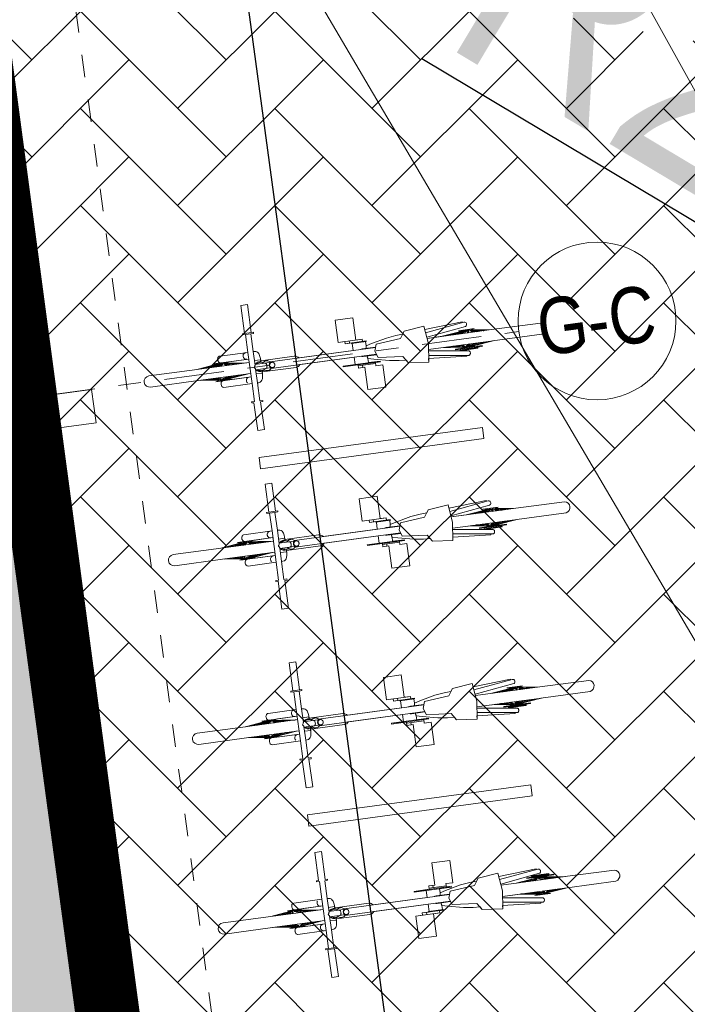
# Model space of a CAD drawing. Header units: metres. Extents: x 737835 to 905050, y 6570742 to 6590316.
# Tile 184 of 256: x 738017.73 to 738020.69, y 6590135.57 to 6590139.94. Entities that reach past the tile are written whole.
import ezdxf

# ---------------------------------------------------------------- set-up
doc = ezdxf.new("R2010")
doc.units = ezdxf.units.M
doc.header["$LTSCALE"] = 0.5
for name, pattern in [('ACAD_ISO10W100', [18, 12, -3, 0, -3]), ('CENTER', [2, 1.25, -0.25, 0.25, -0.25]), ('DASHED', [0.75, 0.5, -0.25]), ('Double Dashed', [10.936111, 5.291667, -2.116667, 1.411111, -2.116667])]:
    doc.linetypes.add(name, pattern=pattern)
for name, color, linetype in [('00_jooned', 7, 'Continuous'), ('0_PJ_Hoonestusala', 7, 'CENTER'), ('AR_hoone', 7, 'Continuous'), ('AR_hoone lamellid2', 7, 'Continuous'), ('AR_hoone_teljed', 251, 'Continuous'), ('AS_jalgrattad', 252, 'Continuous')]:
    doc.layers.add(name, color=color, linetype=linetype)
for name, color, linetype, lineweight in [('AS_hoone_projekt RG', 2, 'ACAD_ISO10W100', 15), ('AS_mõõdud', 7, 'Continuous', 0), ('AS_sillutiskivi RG', 9, 'Continuous', 0), ('AS_teed', 7, 'Continuous', 13), ('AS_telliskatend RG', 40, 'Continuous', 13), ('TM-vertikaal-181548', 5, 'Continuous', 35)]:
    doc.layers.add(name, color=color, linetype=linetype, lineweight=lineweight)
doc.styles.add('GENERATED_STYLE_3', font='ARIALNB.TTF')
doc.styles.add('Style-Arial Narrow', font='ARIALN.TTF')
doc.dimstyles.new('ISO-25', dxfattribs={"dimtxt": 2.5, "dimasz": 2.5, "dimexe": 1.25, "dimexo": 0.625, "dimtad": 1, "dimdec": 1, "dimtxsty": 'Standard', "dimcen": 2.5, "dimadec": 0, "dimazin": 0, "dimtfac": 1, "dimtdec": 1, "dimtmove": 0, "dimatfit": 3, "dimfxl": 1, "dimarcsym": 0})

# ---------------------------------------------------------------- blocks, each defined once
blk = doc.blocks.new('jalgratas')
at = {"layer": 'AS_jalgrattad', "linetype": 'Continuous', "lineweight": 20, "ltscale": 100}
for p, q in [((737964.4956, 6590012.2614), (737964.545, 6590012.2681)), ((737964.5091, 6590012.2582), (737964.5328, 6590012.2614)), ((737964.528, 6590012.1186), (737964.5198, 6590012.1789)), ((737964.5623, 6590012.0434), (737964.5435, 6590012.1821)), ((737964.5475, 6590012.1524), (737964.7044, 6590012.1736)), ((737964.5496, 6590012.1375), (737964.7825, 6590012.169)), ((737964.5521, 6590012.1833), (737964.5546, 6590012.1834)), ((737964.5546, 6590012.1834), (737964.5571, 6590012.183)), ((737964.5571, 6590012.183), (737964.5595, 6590012.1822)), ((737964.5595, 6590012.1822), (737964.5618, 6590012.181)), ((737964.5618, 6590012.181), (737964.5638, 6590012.1794)), ((737964.5638, 6590012.1794), (737964.5655, 6590012.1775)), ((737964.5655, 6590012.1775), (737964.5669, 6590012.1753)), ((737964.5675, 6590012.1627), (737964.5664, 6590012.1603)), ((737964.5669, 6590012.1753), (737964.5679, 6590012.1729)), ((737964.5683, 6590012.1651), (737964.5675, 6590012.1627)), ((737964.5679, 6590012.1729), (737964.5684, 6590012.1703)), ((737964.5686, 6590012.1677), (737964.5683, 6590012.1651)), ((737964.5684, 6590012.1703), (737964.5686, 6590012.1677)), ((737964.6351, 6590012.1642), (737964.6503, 6590012.1633)), ((737964.6545, 6590012.1618), (737964.6481, 6590012.1508)), ((737964.6503, 6590012.1633), (737964.69, 6590012.1686)), ((737964.6503, 6590012.1633), (737964.6506, 6590012.1613)), ((737964.6545, 6590012.1618), (737964.6579, 6590012.1623)), ((737964.6566, 6590012.1591), (737964.6579, 6590012.1623)), ((737964.6624, 6590012.1629), (737964.6657, 6590012.1633)), ((737964.6624, 6590012.1629), (737964.6644, 6590012.1601)), ((737964.6657, 6590012.1633), (737964.6899, 6590012.1565)), ((737964.6712, 6590012.1641), (737964.6741, 6590012.1644)), ((737964.6712, 6590012.1641), (737964.6728, 6590012.1613)), ((737964.6742, 6590012.1697), (737964.6723, 6590012.1693)), ((737964.6741, 6590012.1644), (737964.7261, 6590012.1614)), ((737964.68, 6590012.1652), (737964.682, 6590012.1655)), ((737964.68, 6590012.1652), (737964.6805, 6590012.1641)), ((737964.682, 6590012.1655), (737964.7557, 6590012.1654)), ((737964.6876, 6590012.1663), (737964.6885, 6590012.1664)), ((737964.6876, 6590012.1663), (737964.6877, 6590012.1655)), ((737964.6885, 6590012.1664), (737964.7751, 6590012.168)), ((737964.7044, 6590012.1736), (737964.69, 6590012.1686)), ((737964.69, 6590012.1686), (737964.6903, 6590012.1664)), ((737964.6902, 6590012.1666), (737964.6923, 6590012.1669)), ((737964.6923, 6590012.1669), (737964.6921, 6590012.1665)), ((737964.6923, 6590012.1669), (737964.6929, 6590012.1668)), ((737964.6928, 6590012.167), (737964.6931, 6590012.167)), ((737964.6929, 6590012.1665), (737964.6928, 6590012.167)), ((737964.6931, 6590012.167), (737964.7825, 6590012.169)), ((737964.6931, 6590012.167), (737964.6931, 6590012.1665)), ((737964.6932, 6590012.167), (737964.6959, 6590012.1674)), ((737964.6945, 6590012.1671), (737964.6945, 6590012.1672)), ((737964.6959, 6590012.1674), (737964.7246, 6590012.1677)), ((737964.6959, 6590012.1674), (737964.6959, 6590012.1671)), ((737964.7098, 6590012.1623), (737964.7328, 6590012.1623)), ((737964.729, 6590012.1623), (737964.731, 6590012.1621)), ((737964.146, 6590012.1183), (737964.0394, 6590012.1038)), ((737964.5276, 6590012.1214), (737964.4524, 6590012.1113)), ((737964.4635, 6590012.1199), (737964.4608, 6590012.1173)), ((737964.4666, 6590012.1219), (737964.4635, 6590012.1199)), ((737964.47, 6590012.1234), (737964.4666, 6590012.1219)), ((737964.4736, 6590012.1242), (737964.47, 6590012.1234)), ((737964.4773, 6590012.1244), (737964.4736, 6590012.1242)), ((737964.4744, 6590012.1243), (737964.4736, 6590012.1242)), ((737964.4781, 6590012.1245), (737964.4744, 6590012.1243)), ((737964.481, 6590012.1239), (737964.4773, 6590012.1244)), ((737964.4818, 6590012.124), (737964.4781, 6590012.1245)), ((737964.4845, 6590012.1227), (737964.481, 6590012.1239)), ((737964.4853, 6590012.1228), (737964.4818, 6590012.124)), ((737964.4878, 6590012.1209), (737964.4845, 6590012.1227)), ((737964.4886, 6590012.1211), (737964.4853, 6590012.1228)), ((737964.5057, 6590012.1245), (737964.4869, 6590012.122)), ((737964.4908, 6590012.1186), (737964.4878, 6590012.1209)), ((737964.4916, 6590012.1187), (737964.4886, 6590012.1211)), ((737964.4925, 6590012.1167), (737964.4908, 6590012.1186)), ((737964.4933, 6590012.1168), (737964.4916, 6590012.1187)), ((737964.495, 6590012.1241), (737964.4937, 6590012.1229)), ((737964.4981, 6590012.1262), (737964.495, 6590012.1241)), ((737964.4977, 6590012.1356), (737964.5252, 6590012.1393)), ((737964.499, 6590012.1266), (737964.4977, 6590012.1356)), ((737964.5015, 6590012.1277), (737964.4981, 6590012.1262)), ((737964.5052, 6590012.1285), (737964.5015, 6590012.1277)), ((737964.5089, 6590012.1286), (737964.5052, 6590012.1285)), ((737964.5059, 6590012.1286), (737964.5052, 6590012.1285)), ((737964.5087, 6590012.1247), (737964.5057, 6590012.1245)), ((737964.5096, 6590012.1288), (737964.5059, 6590012.1286)), ((737964.5117, 6590012.1242), (737964.5087, 6590012.1247)), ((737964.5125, 6590012.1281), (737964.5089, 6590012.1286)), ((737964.5133, 6590012.1282), (737964.5096, 6590012.1288)), ((737964.5146, 6590012.1233), (737964.5117, 6590012.1242)), ((737964.5161, 6590012.127), (737964.5125, 6590012.1281)), ((737964.5168, 6590012.1271), (737964.5133, 6590012.1282)), ((737964.5173, 6590012.1218), (737964.5146, 6590012.1233)), ((737964.5194, 6590012.1252), (737964.5161, 6590012.127)), ((737964.5201, 6590012.1253), (737964.5168, 6590012.1271)), ((737964.5193, 6590012.1203), (737964.5173, 6590012.1218)), ((737964.5223, 6590012.1229), (737964.5194, 6590012.1252)), ((737964.5231, 6590012.123), (737964.5201, 6590012.1253)), ((737964.5241, 6590012.121), (737964.5223, 6590012.1229)), ((737964.5248, 6590012.1211), (737964.5231, 6590012.123)), ((737964.5285, 6590012.1172), (737964.528, 6590012.1186)), ((737964.5585, 6590012.1541), (737964.5561, 6590012.1535)), ((737964.5563, 6590012.088), (737964.7891, 6590012.1195)), ((737964.5609, 6590012.1551), (737964.5585, 6590012.1541)), ((737964.563, 6590012.1565), (737964.5609, 6590012.1551)), ((737964.6172, 6590012.1532), (737964.5611, 6590012.1391)), ((737964.5648, 6590012.1583), (737964.563, 6590012.1565)), ((737964.5664, 6590012.1603), (737964.5648, 6590012.1583)), ((737964.6449, 6590012.1605), (737964.5662, 6590012.1398)), ((737964.6452, 6590012.1605), (737964.5841, 6590012.1422)), ((737964.6245, 6590012.151), (737964.6042, 6590012.1449)), ((737964.6144, 6590012.1468), (737964.6107, 6590012.1458)), ((737964.6485, 6590012.161), (737964.6126, 6590012.146)), ((737964.6506, 6590012.1583), (737964.6254, 6590012.1478)), ((737964.6502, 6590012.1544), (737964.6342, 6590012.149)), ((737964.6512, 6590012.157), (737964.6404, 6590012.154)), ((737964.6449, 6590012.1605), (737964.648, 6590012.1609)), ((737964.6476, 6590012.1606), (737964.6476, 6590012.1609)), ((737964.648, 6590012.1608), (737964.648, 6590012.1609)), ((737964.6485, 6590012.161), (737964.6516, 6590012.1614)), ((737964.651, 6590012.158), (737964.6485, 6590012.1574)), ((737964.6506, 6590012.1583), (737964.6516, 6590012.1614)), ((737964.6509, 6590012.1591), (737964.6513, 6590012.1563)), ((737964.6566, 6590012.1591), (737964.6522, 6590012.1514)), ((737964.6644, 6590012.1601), (737964.6813, 6590012.1553)), ((737964.673, 6590012.1613), (737964.7093, 6590012.1591)), ((737964.6911, 6590012.1602), (737964.6916, 6590012.1567)), ((737964.6925, 6590012.1601), (737964.6954, 6590012.1572)), ((737964.7055, 6590012.0981), (737964.7807, 6590012.1183)), ((737964.7202, 6590012.102), (737964.7891, 6590012.1195)), ((737963.7602, 6590012.0863), (737963.7611, 6590012.0057)), ((737963.8746, 6590012.0614), (737963.8508, 6590012.0884)), ((737964.4592, 6590012.1152), (737963.9919, 6590012.052)), ((737964.4633, 6590012.0855), (737963.9959, 6590012.0223)), ((737964.0241, 6590012.0917), (737964.117, 6590012.1042)), ((737964.0245, 6590012.0887), (737964.0241, 6590012.0917)), ((737964.0245, 6590012.0887), (737964.0899, 6590012.0976)), ((737964.0899, 6590012.0976), (737964.0895, 6590012.1005)), ((737964.097, 6590012.1116), (737964.0983, 6590012.1017)), ((737964.4426, 6590012.102), (737964.4424, 6590012.0999)), ((737964.4424, 6590012.0999), (737964.4425, 6590012.0978)), ((737964.4425, 6590012.0978), (737964.4429, 6590012.0958)), ((737964.4432, 6590012.104), (737964.4426, 6590012.102)), ((737964.4429, 6590012.0958), (737964.4437, 6590012.0938)), ((737964.4441, 6590012.1058), (737964.4432, 6590012.104)), ((737964.4437, 6590012.0938), (737964.4448, 6590012.0921)), ((737964.4454, 6590012.1075), (737964.4441, 6590012.1058)), ((737964.4448, 6590012.0921), (737964.4462, 6590012.0905)), ((737964.4468, 6590012.1089), (737964.4454, 6590012.1075)), ((737964.4462, 6590012.0905), (737964.4478, 6590012.0893)), ((737964.4485, 6590012.11), (737964.4468, 6590012.1089)), ((737964.4478, 6590012.0893), (737964.4496, 6590012.0883)), ((737964.4504, 6590012.1108), (737964.4485, 6590012.11)), ((737964.4496, 6590012.0883), (737964.4516, 6590012.0877)), ((737964.4524, 6590012.1113), (737964.4504, 6590012.1108)), ((737964.4516, 6590012.0877), (737964.4536, 6590012.0874)), ((737964.4544, 6590012.1113), (737964.4524, 6590012.1113)), ((737964.4536, 6590012.0874), (737964.4556, 6590012.0875)), ((737964.4564, 6590012.1111), (737964.4544, 6590012.1113)), ((737964.5308, 6590012.0976), (737964.4556, 6590012.0875)), ((737964.4556, 6590012.0875), (737964.4576, 6590012.0879)), ((737964.4583, 6590012.1104), (737964.4564, 6590012.1111)), ((737964.4585, 6590012.1143), (737964.4574, 6590012.1119)), ((737964.4576, 6590012.0879), (737964.4594, 6590012.0887)), ((737964.4583, 6590012.1121), (737964.4595, 6590012.112)), ((737964.4601, 6590012.1095), (737964.4583, 6590012.1104)), ((737964.4608, 6590012.1173), (737964.4585, 6590012.1143)), ((737964.4594, 6590012.0887), (737964.4611, 6590012.0898)), ((737964.4595, 6590012.112), (737964.4608, 6590012.1117)), ((737964.4617, 6590012.1082), (737964.4601, 6590012.1095)), ((737964.4606, 6590012.0882), (737964.4623, 6590012.0862)), ((737964.4608, 6590012.1117), (737964.462, 6590012.1109)), ((737964.4611, 6590012.0898), (737964.4626, 6590012.0913)), ((737964.4627, 6590012.0886), (737964.4615, 6590012.0883)), ((737964.4631, 6590012.1067), (737964.4617, 6590012.1082)), ((737964.462, 6590012.1109), (737964.4632, 6590012.1099)), ((737964.4623, 6590012.0862), (737964.4653, 6590012.0839)), ((737964.4626, 6590012.0913), (737964.4638, 6590012.0929)), ((737964.4638, 6590012.0893), (737964.4627, 6590012.0886)), ((737964.4642, 6590012.1049), (737964.4631, 6590012.1067)), ((737964.4632, 6590012.1099), (737964.4643, 6590012.1085)), ((737964.4638, 6590012.0929), (737964.4647, 6590012.0948)), ((737964.4648, 6590012.0903), (737964.4638, 6590012.0893)), ((737964.465, 6590012.103), (737964.4642, 6590012.1049)), ((737964.4643, 6590012.1085), (737964.4652, 6590012.1069)), ((737964.4647, 6590012.0948), (737964.4653, 6590012.0968)), ((737964.4657, 6590012.0917), (737964.4648, 6590012.0903)), ((737964.4655, 6590012.1009), (737964.465, 6590012.103)), ((737964.4652, 6590012.1069), (737964.466, 6590012.1051)), ((737964.4653, 6590012.0968), (737964.4656, 6590012.0988)), ((737964.4653, 6590012.0839), (737964.4686, 6590012.0821)), ((737964.4656, 6590012.0988), (737964.4655, 6590012.1009)), ((737964.4663, 6590012.0933), (737964.4657, 6590012.0917)), ((737964.466, 6590012.1051), (737964.4666, 6590012.1032)), ((737964.4668, 6590012.095), (737964.4663, 6590012.0933)), ((737964.4666, 6590012.1032), (737964.467, 6590012.1011)), ((737964.4671, 6590012.097), (737964.4668, 6590012.095)), ((737964.467, 6590012.1011), (737964.4671, 6590012.099)), ((737964.4671, 6590012.099), (737964.4671, 6590012.097)), ((737964.4686, 6590012.0821), (737964.4721, 6590012.081)), ((737964.4721, 6590012.081), (737964.4758, 6590012.0805)), ((737964.4758, 6590012.0805), (737964.4795, 6590012.0806)), ((737964.4773, 6590012.1067), (737964.4772, 6590012.1046)), ((737964.4772, 6590012.1046), (737964.4774, 6590012.1025)), ((737964.4775, 6590012.1086), (737964.4773, 6590012.1067)), ((737964.4774, 6590012.1025), (737964.4778, 6590012.1005)), ((737964.478, 6590012.1104), (737964.4775, 6590012.1086)), ((737964.4778, 6590012.1005), (737964.4784, 6590012.0985)), ((737964.4786, 6590012.112), (737964.478, 6590012.1104)), ((737964.4784, 6590012.0985), (737964.4791, 6590012.0967)), ((737964.4794, 6590012.1133), (737964.4786, 6590012.112)), ((737964.4791, 6590012.0967), (737964.48, 6590012.0951)), ((737964.4804, 6590012.1143), (737964.4794, 6590012.1133)), ((737964.4795, 6590012.0806), (737964.4831, 6590012.0814)), ((737964.4803, 6590012.0807), (737964.4795, 6590012.0806)), ((737964.48, 6590012.0951), (737964.4811, 6590012.0938)), ((737964.4803, 6590012.0807), (737964.4839, 6590012.0815)), ((737964.4815, 6590012.115), (737964.4804, 6590012.1143)), ((737964.4811, 6590012.0938), (737964.4822, 6590012.0927)), ((737964.4826, 6590012.1153), (737964.4815, 6590012.115)), ((737964.4822, 6590012.0927), (737964.4834, 6590012.092)), ((737964.4831, 6590012.0814), (737964.4865, 6590012.0829)), ((737964.4834, 6590012.092), (737964.4846, 6590012.0916)), ((737964.4839, 6590012.0815), (737964.4873, 6590012.083)), ((737964.4846, 6590012.0916), (737964.4858, 6590012.0916)), ((737964.4865, 6590012.0829), (737964.4896, 6590012.085)), ((737964.4873, 6590012.083), (737964.4904, 6590012.0851)), ((737964.4896, 6590012.085), (737964.4923, 6590012.0875)), ((737964.4904, 6590012.0851), (737964.4931, 6590012.0877)), ((737964.5105, 6590012.0888), (737964.4917, 6590012.0863)), ((737964.4923, 6590012.0875), (737964.4946, 6590012.0906)), ((737964.4931, 6590012.0877), (737964.4953, 6590012.0907)), ((737964.4946, 6590012.0906), (737964.4957, 6590012.0929)), ((737964.4953, 6590012.0907), (737964.4965, 6590012.093)), ((737964.4985, 6590012.0872), (737964.5001, 6590012.0864)), ((737964.5001, 6590012.0864), (737964.5037, 6590012.0852)), ((737964.5037, 6590012.0852), (737964.5073, 6590012.0847)), ((737964.5058, 6590012.0761), (737964.5046, 6590012.0851)), ((737964.5058, 6590012.0761), (737964.5332, 6590012.0798)), ((737964.5073, 6590012.0847), (737964.511, 6590012.0849)), ((737964.5105, 6590012.0888), (737964.5135, 6590012.0895)), ((737964.511, 6590012.0849), (737964.5147, 6590012.0857)), ((737964.5118, 6590012.085), (737964.511, 6590012.0849)), ((737964.5118, 6590012.085), (737964.5154, 6590012.0858)), ((737964.5135, 6590012.0895), (737964.5163, 6590012.0907)), ((737964.5147, 6590012.0857), (737964.5181, 6590012.0872)), ((737964.5154, 6590012.0858), (737964.5188, 6590012.0873)), ((737964.5163, 6590012.0907), (737964.5188, 6590012.0924)), ((737964.5181, 6590012.0872), (737964.5212, 6590012.0892)), ((737964.5188, 6590012.0924), (737964.521, 6590012.0945)), ((737964.5188, 6590012.0873), (737964.522, 6590012.0893)), ((737964.521, 6590012.0945), (737964.5225, 6590012.0965)), ((737964.5212, 6590012.0892), (737964.5239, 6590012.0918)), ((737964.522, 6590012.0893), (737964.5247, 6590012.0919)), ((737964.5239, 6590012.0918), (737964.5261, 6590012.0949)), ((737964.5247, 6590012.0919), (737964.5269, 6590012.095)), ((737964.5261, 6590012.0949), (737964.5273, 6590012.0972)), ((737964.5269, 6590012.095), (737964.528, 6590012.0973)), ((737964.5295, 6590012.1156), (737964.5285, 6590012.1172)), ((737964.5308, 6590012.1139), (737964.5295, 6590012.1156)), ((737964.5304, 6590012.1004), (737964.5306, 6590012.1019)), ((737964.5386, 6590012.0402), (737964.5304, 6590012.1004)), ((737964.5306, 6590012.1019), (737964.5311, 6590012.1037)), ((737964.5324, 6590012.1121), (737964.5308, 6590012.1139)), ((737964.5311, 6590012.1037), (737964.5319, 6590012.1058)), ((737964.5319, 6590012.1058), (737964.5329, 6590012.1079)), ((737964.5342, 6590012.1102), (737964.5324, 6590012.1121)), ((737964.5329, 6590012.1079), (737964.5342, 6590012.1102)), ((737964.5583, 6590012.0731), (737964.7152, 6590012.0943)), ((737964.5668, 6590012.0743), (737964.5693, 6590012.0744)), ((737964.6561, 6590012.0914), (737964.5678, 6590012.0895)), ((737964.5693, 6590012.0744), (737964.5718, 6590012.074)), ((737964.6604, 6590012.092), (737964.5721, 6590012.0901)), ((737964.6665, 6590012.0928), (737964.5887, 6590012.0924)), ((737964.6261, 6590012.0957), (737964.6126, 6590012.0956)), ((737964.624, 6590012.0957), (737964.6155, 6590012.096)), ((737964.6741, 6590012.0938), (737964.616, 6590012.0961)), ((737964.6704, 6590012.0972), (737964.6345, 6590012.0985)), ((737964.643, 6590012.0982), (737964.6384, 6590012.0991)), ((737964.6541, 6590012.0911), (737964.6389, 6590012.091)), ((737964.6603, 6590012.0899), (737964.6458, 6590012.0849)), ((737964.6825, 6590012.095), (737964.6509, 6590012.1008)), ((737964.6541, 6590012.0911), (737964.6578, 6590012.0916)), ((737964.6541, 6590012.0911), (737964.6541, 6590012.0913)), ((737964.6558, 6590012.0914), (737964.6558, 6590012.0913)), ((737964.6561, 6590012.0914), (737964.6562, 6590012.0919)), ((737964.6567, 6590012.0919), (737964.6567, 6590012.0915)), ((737964.6576, 6590012.0919), (737964.6578, 6590012.0916)), ((737964.6592, 6590012.0918), (737964.6585, 6590012.0919)), ((737964.659, 6590012.0993), (737964.6592, 6590012.0976)), ((737964.6592, 6590012.0918), (737964.66, 6590012.0919)), ((737964.6592, 6590012.0918), (737964.6592, 6590012.0919)), ((737964.66, 6590012.092), (737964.6603, 6590012.0899)), ((737964.6603, 6590012.0899), (737964.6999, 6590012.0953)), ((737964.6604, 6590012.092), (737964.661, 6590012.0921)), ((737964.661, 6590012.0921), (737964.6609, 6590012.0928)), ((737964.6838, 6590012.0981), (737964.6617, 6590012.1022)), ((737964.6665, 6590012.0928), (737964.6682, 6590012.093)), ((737964.6682, 6590012.093), (737964.6678, 6590012.0941)), ((737964.6741, 6590012.0938), (737964.6768, 6590012.0942)), ((737964.6768, 6590012.0942), (737964.6757, 6590012.0962)), ((737964.6825, 6590012.095), (737964.6857, 6590012.0954)), ((737964.683, 6590012.09), (737964.685, 6590012.09)), ((737964.6857, 6590012.0954), (737964.6838, 6590012.0981)), ((737964.6905, 6590012.096), (737964.6891, 6590012.1059)), ((737964.6905, 6590012.096), (737964.6939, 6590012.0965)), ((737964.6939, 6590012.0965), (737964.6926, 6590012.1064)), ((737964.6983, 6590012.1001), (737964.6972, 6590012.0969)), ((737964.6972, 6590012.0969), (737964.7004, 6590012.0974)), ((737964.6983, 6590012.1001), (737964.7186, 6590012.1099)), ((737964.6983, 6590012.1072), (737964.6992, 6590012.1005)), ((737964.6986, 6590012.1046), (737964.706, 6590012.1082)), ((737964.6989, 6590012.103), (737964.7143, 6590012.1079)), ((737964.6991, 6590012.1012), (737964.7025, 6590012.1021)), ((737964.6996, 6590012.0973), (737964.6999, 6590012.0953)), ((737964.6999, 6590012.0953), (737964.7152, 6590012.0943)), ((737964.7004, 6590012.0974), (737964.7293, 6590012.1114)), ((737964.7011, 6590012.0977), (737964.7019, 6590012.0979)), ((737964.7018, 6590012.0976), (737964.7055, 6590012.0981)), ((737964.702, 6590012.0981), (737964.7018, 6590012.0976)), ((737964.7045, 6590012.0979), (737964.7599, 6590012.1155)), ((737964.7161, 6590012.105), (737964.7414, 6590012.113)), ((737964.7199, 6590012.1068), (737964.7333, 6590012.1104)), ((737964.7313, 6590012.1099), (737964.7409, 6590012.1129)), ((737963.4747, 6590011.9922), (737963.7608, 6590012.0309)), ((737963.7607, 6590012.0368), (737963.5826, 6590012.0368)), ((737963.7605, 6590012.0567), (737963.584, 6590012.0567)), ((737963.985, 6590012.0662), (737963.8746, 6590012.0614)), ((737963.9989, 6590012.0378), (737963.985, 6590012.0662)), ((737964.0511, 6590012.062), (737963.991, 6590012.0539)), ((737963.993, 6590012.0068), (737963.9989, 6590012.0378)), ((737964.0301, 6590012.0705), (737964.03, 6590012.0707)), ((737964.0306, 6590012.0692), (737964.0301, 6590012.0705)), ((737964.0306, 6590012.0691), (737964.0306, 6590012.0692)), ((737964.031, 6590012.0682), (737964.0307, 6590012.0691)), ((737964.0315, 6590012.0669), (737964.031, 6590012.0682)), ((737964.032, 6590012.0654), (737964.0315, 6590012.0669)), ((737964.0324, 6590012.0637), (737964.032, 6590012.0654)), ((737964.0328, 6590012.062), (737964.0324, 6590012.0637)), ((737964.0331, 6590012.0602), (737964.0328, 6590012.062)), ((737964.0332, 6590012.0596), (737964.0331, 6590012.0602)), ((737964.0539, 6590012.0622), (737964.0511, 6590012.062)), ((737964.0558, 6590012.0619), (737964.0539, 6590012.0622)), ((737964.0568, 6590012.0618), (737964.0564, 6590012.0618)), ((737964.0591, 6590012.0611), (737964.0568, 6590012.0618)), ((737964.0611, 6590012.0301), (737964.0631, 6590012.0314)), ((737964.5718, 6590012.074), (737964.5743, 6590012.0732)), ((737964.5743, 6590012.0732), (737964.5765, 6590012.072)), ((737964.5765, 6590012.072), (737964.5785, 6590012.0704)), ((737964.5785, 6590012.0704), (737964.5802, 6590012.0685)), ((737964.5802, 6590012.0685), (737964.5816, 6590012.0663)), ((737964.5823, 6590012.0536), (737964.5811, 6590012.0513)), ((737964.5816, 6590012.0663), (737964.5826, 6590012.0639)), ((737964.583, 6590012.0561), (737964.5823, 6590012.0536)), ((737964.5826, 6590012.0639), (737964.5832, 6590012.0613)), ((737964.5833, 6590012.0587), (737964.583, 6590012.0561)), ((737964.5832, 6590012.0613), (737964.5833, 6590012.0587)), ((737963.5504, 6590012.0115), (737963.4747, 6590011.9922)), ((737963.5574, 6590012.0134), (737963.4864, 6590011.9937)), ((737963.5115, 6590011.9975), (737963.5092, 6590011.9968)), ((737963.5592, 6590012.0137), (737963.5099, 6590011.9969)), ((737963.5547, 6590012.0087), (737963.5266, 6590011.9992)), ((737963.5468, 6590012.004), (737963.5344, 6590012.0002)), ((737963.564, 6590012.0143), (737963.5424, 6590012.0013)), ((737963.553, 6590012.0077), (737963.5473, 6590012.0062)), ((737963.5478, 6590012.0172), (737963.6172, 6590012.0266)), ((737963.5478, 6590012.0172), (737963.5631, 6590012.0162)), ((737963.5661, 6590012.0116), (737963.551, 6590012.0025)), ((737963.5641, 6590012.0088), (737963.5559, 6590012.0054)), ((737963.562, 6590012.0141), (737963.5574, 6590012.0134)), ((737963.564, 6590012.0091), (737963.56, 6590012.0079)), ((737963.5645, 6590012.0054), (737963.5606, 6590012.0038)), ((737963.5618, 6590012.013), (737963.562, 6590012.0141)), ((737963.5626, 6590012.0141), (737963.562, 6590012.014)), ((737963.5629, 6590012.0142), (737963.5626, 6590012.0141)), ((737963.5628, 6590012.0136), (737963.5626, 6590012.0141)), ((737963.5629, 6590012.0142), (737963.563, 6590012.0137)), ((737963.5631, 6590012.0162), (737963.6027, 6590012.0216)), ((737963.5631, 6590012.0162), (737963.5634, 6590012.014)), ((737963.5639, 6590012.0103), (737963.5647, 6590012.0043)), ((737963.5673, 6590012.0148), (737963.564, 6590012.0143)), ((737963.5661, 6590012.0116), (737963.5673, 6590012.0148)), ((737963.5744, 6590012.0157), (737963.571, 6590012.0153)), ((737963.571, 6590012.0153), (737963.5731, 6590012.0125)), ((737963.5731, 6590012.0125), (737963.5794, 6590012.0063)), ((737963.5744, 6590012.0157), (737963.5834, 6590012.0069)), ((737963.5826, 6590012.0168), (737963.5795, 6590012.0164)), ((737963.5795, 6590012.0164), (737963.5813, 6590012.0137)), ((737963.5813, 6590012.0137), (737963.6084, 6590012.0102)), ((737963.5826, 6590012.0168), (737963.6213, 6590012.012)), ((737963.5909, 6590012.018), (737963.5884, 6590012.0176)), ((737963.5884, 6590012.0176), (737963.5892, 6590012.016)), ((737963.5909, 6590012.018), (737963.6547, 6590012.0165)), ((737963.5982, 6590012.0189), (737963.5967, 6590012.0188)), ((737963.5967, 6590012.0188), (737963.597, 6590012.0178)), ((737963.5982, 6590012.0189), (737963.6796, 6590012.0199)), ((737963.6008, 6590012.0146), (737963.6346, 6590012.0138)), ((737963.6172, 6590012.0266), (737963.6027, 6590012.0216)), ((737963.6027, 6590012.0216), (737963.6031, 6590012.019)), ((737963.603, 6590012.0193), (737963.6034, 6590012.0192)), ((737963.6037, 6590012.0197), (737963.6034, 6590012.0197)), ((737963.6034, 6590012.0197), (737963.6035, 6590012.019)), ((737963.6037, 6590012.0197), (737963.693, 6590012.0217)), ((737963.6037, 6590012.0145), (737963.6037, 6590012.0142)), ((737963.6042, 6590012.0108), (737963.6043, 6590012.0097)), ((737963.6089, 6590012.0204), (737963.6043, 6590012.0198)), ((737963.6043, 6590012.0197), (737963.6043, 6590012.0198)), ((737963.6068, 6590012.0198), (737963.6067, 6590012.0201)), ((737963.6076, 6590012.0202), (737963.6943, 6590012.0219)), ((737963.6076, 6590012.0202), (737963.6076, 6590012.0198)), ((737963.6079, 6590012.0144), (737963.6125, 6590012.0131)), ((737963.6089, 6590012.0204), (737963.6089, 6590012.0202)), ((737963.6089, 6590012.0204), (737963.6162, 6590012.0204)), ((737963.6217, 6590012.0141), (737963.6266, 6590012.0127)), ((737963.7611, 6590012.0057), (737963.7817, 6590011.9277)), ((737963.8853, 6590011.9821), (737963.993, 6590012.0068)), ((737963.9876, 6590011.9889), (737964.1521, 6590012.0111)), ((737963.988, 6590011.9859), (737963.9876, 6590011.9889)), ((737963.988, 6590011.9859), (737964.1525, 6590012.0081)), ((737964.0556, 6590012.0283), (737963.9956, 6590012.0202)), ((737964.087, 6590011.9942), (737964.0107, 6590011.9839)), ((737964.0376, 6590012.0144), (737964.0377, 6590012.0151)), ((737964.0378, 6590012.0254), (737964.0377, 6590012.0259)), ((737964.0377, 6590012.0151), (737964.0378, 6590012.0161)), ((737964.038, 6590012.0235), (737964.0378, 6590012.0254)), ((737964.0378, 6590012.0162), (737964.0379, 6590012.0171)), ((737964.0379, 6590012.0171), (737964.038, 6590012.0185)), ((737964.0381, 6590012.0218), (737964.038, 6590012.0235)), ((737964.038, 6590012.0185), (737964.0381, 6590012.02)), ((737964.0381, 6590012.02), (737964.0381, 6590012.0218)), ((737964.0556, 6590012.0283), (737964.0584, 6590012.029)), ((737964.0584, 6590012.029), (737964.0602, 6590012.0297)), ((737964.0607, 6590012.0299), (737964.0611, 6590012.0301)), ((737964.0684, 6590011.9917), (737964.0697, 6590011.9818)), ((737964.1525, 6590012.0081), (737964.1521, 6590012.0111)), ((737963.4813, 6590011.9426), (737963.7675, 6590011.9813)), ((737963.571, 6590011.9446), (737963.4813, 6590011.9426)), ((737963.5759, 6590011.9453), (737963.4916, 6590011.944)), ((737963.5674, 6590011.9442), (737963.5117, 6590011.9433)), ((737963.5829, 6590011.9463), (737963.5139, 6590011.947)), ((737963.6527, 6590011.9506), (737963.5337, 6590011.9346)), ((737963.6531, 6590011.9477), (737963.5341, 6590011.9316)), ((737963.565, 6590011.9496), (737963.5354, 6590011.9499)), ((737963.5455, 6590011.9498), (737963.5389, 6590011.9504)), ((737963.591, 6590011.9474), (737963.5455, 6590011.9513)), ((737963.5922, 6590011.9505), (737963.5603, 6590011.9533)), ((737963.567, 6590011.9527), (737963.5646, 6590011.9539)), ((737963.5669, 6590011.9441), (737963.5647, 6590011.9441)), ((737963.5669, 6590011.9441), (737963.5692, 6590011.9444)), ((737963.5669, 6590011.9441), (737963.567, 6590011.9442)), ((737963.5674, 6590011.9442), (737963.5675, 6590011.9446)), ((737963.5686, 6590011.9446), (737963.5686, 6590011.9443)), ((737963.5691, 6590011.9446), (737963.5692, 6590011.9444)), ((737963.5695, 6590011.9444), (737963.5691, 6590011.9445)), ((737963.5695, 6590011.9444), (737963.5725, 6590011.9449)), ((737963.5695, 6590011.9444), (737963.5696, 6590011.9446)), ((737963.571, 6590011.9446), (737963.571, 6590011.9452)), ((737963.5714, 6590011.9548), (737963.5717, 6590011.9523)), ((737963.5723, 6590011.9453), (737963.5725, 6590011.9449)), ((737963.5727, 6590011.9453), (737963.573, 6590011.9429)), ((737963.573, 6590011.9429), (737963.6126, 6590011.9483)), ((737963.5759, 6590011.9453), (737963.5771, 6590011.9455)), ((737963.5771, 6590011.9455), (737963.5769, 6590011.9463)), ((737963.5993, 6590011.9485), (737963.5826, 6590011.9563)), ((737963.5829, 6590011.9463), (737963.5851, 6590011.9466)), ((737963.5851, 6590011.9466), (737963.5845, 6590011.9479)), ((737963.6006, 6590011.9517), (737963.5889, 6590011.9572)), ((737963.591, 6590011.9474), (737963.594, 6590011.9478)), ((737963.594, 6590011.9478), (737963.5922, 6590011.9505)), ((737963.769, 6590011.9756), (737963.5973, 6590011.9282)), ((737963.5993, 6590011.9485), (737963.6027, 6590011.9489)), ((737963.6027, 6590011.9489), (737963.6006, 6590011.9517)), ((737963.7741, 6590011.9563), (737963.6039, 6590011.9094)), ((737963.608, 6590011.9527), (737963.6068, 6590011.9495)), ((737963.6068, 6590011.9495), (737963.6102, 6590011.9499)), ((737963.608, 6590011.9527), (737963.6178, 6590011.9611)), ((737963.6102, 6590011.9499), (737963.6242, 6590011.9619)), ((737963.611, 6590011.9601), (737963.6116, 6590011.9557)), ((737963.6114, 6590011.9577), (737963.6158, 6590011.9593)), ((737963.6122, 6590011.9517), (737963.6126, 6590011.9483)), ((737963.6123, 6590011.9506), (737963.6127, 6590011.9507)), ((737963.6132, 6590011.9526), (737963.6126, 6590011.9503)), ((737963.6126, 6590011.9503), (737963.6155, 6590011.9507)), ((737963.6126, 6590011.9483), (737963.6279, 6590011.9473)), ((737963.6148, 6590011.9539), (737963.6435, 6590011.9645)), ((737963.6155, 6590011.9507), (737963.6583, 6590011.9665)), ((737963.6157, 6590011.9547), (737963.6197, 6590011.9557)), ((737963.6159, 6590011.9507), (737963.6181, 6590011.951)), ((737963.6159, 6590011.9508), (737963.6159, 6590011.9507)), ((737963.6181, 6590011.951), (737963.6844, 6590011.9701)), ((737963.6181, 6590011.9567), (737963.6372, 6590011.9622)), ((737963.6185, 6590011.9568), (737963.6369, 6590011.9636)), ((737963.6203, 6590011.9516), (737963.6993, 6590011.9721)), ((737963.6501, 6590011.9635), (737963.6629, 6590011.9672)), ((737963.6509, 6590011.9638), (737963.6532, 6590011.9644)), ((737963.6527, 6590011.9506), (737963.6531, 6590011.9477)), ((737963.6716, 6590011.9649), (737963.7011, 6590011.9723)), ((737963.8695, 6590011.9497), (737963.8853, 6590011.9821)), ((737963.5337, 6590011.9346), (737963.5341, 6590011.9316)), ((737963.6336, 6590011.942), (737963.5544, 6590011.9313)), ((737963.573, 6590011.9429), (737963.5585, 6590011.9379)), ((737963.6336, 6590011.942), (737963.6341, 6590011.939))]:
    blk.add_line(p, q, dxfattribs=at)
at = {"layer": 'AS_jalgrattad', "linetype": 'Continuous', "lineweight": 20, "ltscale": 100, "flags": 128}
blk.add_lwpolyline([(737964.7804, 6590012.1687), (737964.6959, 6590012.1674), (737964.6903, 6590012.1664), (737964.69, 6590012.1686), (737964.7044, 6590012.1736), (737964.6732, 6590012.1695), (737964.6759, 6590012.1707), (737964.6775, 6590012.172), (737964.6788, 6590012.1737), (737964.6799, 6590012.1757), (737964.6807, 6590012.178), (737964.6812, 6590012.1804), (737964.6814, 6590012.183), (737964.6812, 6590012.1856), (737964.6807, 6590012.1881), (737964.6787, 6590012.1928), (737964.6773, 6590012.1948), (737964.6758, 6590012.1965), (737964.6731, 6590012.1982), (737964.6702, 6590012.199), (737964.6683, 6590012.199), (737964.5435, 6590012.1821), (737964.5328, 6590012.2614), (737964.5456, 6590012.2631), (737964.545, 6590012.2681), (737964.5351, 6590012.2667), (737964.5183, 6590012.3906), (737964.4887, 6590012.3866), (737964.5055, 6590012.2627), (737964.4956, 6590012.2614), (737964.4963, 6590012.2565), (737964.5091, 6590012.2582), (737964.5198, 6590012.1789), (737964.5136, 6590012.1781), (737964.5088, 6590012.1765), (737964.5042, 6590012.1734), (737964.5006, 6590012.1688), (737964.4986, 6590012.1641), (737964.4974, 6590012.1588), (737964.4968, 6590012.1506), (737964.4972, 6590012.1408), (737964.4984, 6590012.1306), (737964.3494, 6590012.1104), (737964.3452, 6590012.1094, 0.188008), (737964.3313, 6590012.0979), (737964.0912, 6590012.0654), (737964.0869, 6590012.0972), (737964.0899, 6590012.0976), (737964.0895, 6590012.1005), (737964.117, 6590012.1042), (737964.1156, 6590012.1142), (737964.146, 6590012.1183), (737964.1326, 6590012.2174), (737964.0533, 6590012.2066), (737964.0667, 6590012.1075), (737964.0394, 6590012.1038), (737964.0407, 6590012.0939), (737964.0241, 6590012.0917), (737964.0245, 6590012.0887), (737964.0275, 6590012.0891), (737964.03, 6590012.0707), (737964.0039, 6590012.074), (737963.9335, 6590012.0799), (737963.8906, 6590012.0794), (737963.8605, 6590012.0774), (737963.8508, 6590012.0884), (737963.7602, 6590012.0863), (737963.7604, 6590012.071), (737963.5912, 6590012.06), (737963.5914, 6590012.0567), (737963.5826, 6590012.0567), (737963.5798, 6590012.0558), (737963.5774, 6590012.0538), (737963.5758, 6590012.051), (737963.5751, 6590012.0479), (737963.5752, 6590012.0447), (737963.5762, 6590012.0416), (737963.5785, 6590012.0386), (737963.5812, 6590012.0371), (737963.5826, 6590012.0368), (737963.7607, 6590012.0368), (737963.7608, 6590012.0309), (737963.693, 6590012.0217), (737963.6089, 6590012.0204), (737963.6034, 6590012.0197), (737963.6034, 6590012.0192), (737963.603, 6590012.0193), (737963.6027, 6590012.0216), (737963.6172, 6590012.0266), (737963.5478, 6590012.0172), (737963.5631, 6590012.0162), (737963.5634, 6590012.014), (737963.563, 6590012.0137), (737963.5629, 6590012.0142), (737963.5574, 6590012.0134), (737963.4747, 6590011.9922), (737963.2579, 6590011.9624, 0.8358), (737963.2649, 6590011.9137), (737963.4839, 6590011.9429), (737963.5669, 6590011.9441), (737963.5725, 6590011.9449), (737963.5723, 6590011.9453), (737963.5727, 6590011.9453), (737963.573, 6590011.9429), (737963.5585, 6590011.9379), (737963.5337, 6590011.9346), (737963.5341, 6590011.9316), (737963.554, 6590011.9343), (737963.5548, 6590011.9283), (737963.6341, 6590011.939), (737963.6342, 6590011.9384), (737963.5973, 6590011.9282), (737963.5957, 6590011.9273), (737963.5943, 6590011.926), (737963.5934, 6590011.9248), (737963.5928, 6590011.9233), (737963.5924, 6590011.9217), (737963.5922, 6590011.9201), (737963.5923, 6590011.9183), (737963.5926, 6590011.9166), (737963.5932, 6590011.915), (737963.594, 6590011.9135), (737963.5944, 6590011.9128), (737963.5962, 6590011.911), (737963.5975, 6590011.9101), (737963.5991, 6590011.9093), (737963.6008, 6590011.909), (737963.6025, 6590011.909), (737963.6111, 6590011.9114), (737963.6118, 6590011.9081), (737963.7778, 6590011.9425), (737963.7817, 6590011.9277), (737963.8695, 6590011.9497), (737963.876, 6590011.9629), (737963.9055, 6590011.969), (737963.947, 6590011.9799), (737964.0134, 6590012.0043), (737964.0376, 6590012.0144), (737964.0401, 6590011.996), (737963.9876, 6590011.9889), (737963.988, 6590011.9859), (737964.0101, 6590011.9889), (737964.0121, 6590011.974), (737963.9817, 6590011.9699), (737963.9951, 6590011.8708), (737964.0744, 6590011.8815), (737964.061, 6590011.9806), (737964.0883, 6590011.9843), (737964.0863, 6590011.9992), (737964.1525, 6590012.0081), (737964.1521, 6590012.0111), (737964.0995, 6590012.004), (737964.0953, 6590012.0357), (737964.3353, 6590012.0682, 0.222487), (737964.3543, 6590012.0608), (737964.5051, 6590012.0811), (737964.5066, 6590012.0709), (737964.5089, 6590012.061), (737964.5127, 6590012.0515), (737964.5158, 6590012.0466), (737964.5201, 6590012.0426), (737964.5255, 6590012.0399), (737964.5324, 6590012.0393), (737964.5386, 6590012.0402), (737964.5493, 6590011.9609), (737964.5365, 6590011.9592), (737964.5371, 6590011.9542), (737964.547, 6590011.9555), (737964.5638, 6590011.8317), (737964.5934, 6590011.8357), (737964.5766, 6590011.9595), (737964.5865, 6590011.9609), (737964.5858, 6590011.9658), (737964.573, 6590011.9641), (737964.5623, 6590012.0434), (737964.6871, 6590012.0602), (737964.6914, 6590012.0623), (737964.6947, 6590012.0667), (737964.6959, 6590012.0714), (737964.6959, 6590012.0766), (737964.6943, 6590012.0822), (737964.6921, 6590012.0858), (737964.6905, 6590012.0874), (737964.6872, 6590012.0895), (737964.685, 6590012.09), (737964.7152, 6590012.0943), (737964.6999, 6590012.0953), (737964.6996, 6590012.0973), (737964.7055, 6590012.0981), (737964.7891, 6590012.1195), (737965.0004, 6590012.148, 0.995646), (737964.9942, 6590012.1976)], format="xyb", close=True, dxfattribs=at)
for points in [[(737964.5496, 6590012.1375), (737964.5475, 6590012.1524), (737964.6351, 6590012.1642), (737964.6503, 6590012.1633), (737964.6506, 6590012.1613), (737964.6449, 6590012.1605), (737964.5611, 6590012.1391)], [(737964.5583, 6590012.0731), (737964.5563, 6590012.088), (737964.5697, 6590012.0898), (737964.6541, 6590012.0911), (737964.66, 6590012.092), (737964.6603, 6590012.0899), (737964.6458, 6590012.0849)]]:
    blk.add_lwpolyline(points, close=True, dxfattribs=at)
blk = doc.blocks.new('*D84')
at = {"layer": 'AS_mõõdud', "color": 0, "lineweight": -2, "transparency": 16777216}
for p, q in [((738003.5864, 6590244.8915), (738005.5275, 6590245.154)), ((738004.6437, 6590244.2272), (738022.8644, 6590109.487)), ((738022.0215, 6590108.5657), (738023.9626, 6590108.8282))]:
    blk.add_line(p, q, dxfattribs=at)
at = {"layer": 'AS_mõõdud', "color": 0, "transparency": 16777216}
for points in [[(738004.7758, 6590244.245), (738004.5116, 6590244.2093), (738004.5365, 6590245.02)], [(738022.9965, 6590109.5048), (738022.7323, 6590109.4691), (738022.9716, 6590108.6942)]]:
    blk.add_solid(points, dxfattribs=at)
at = {"layer": 'Defpoints', "color": 0, "transparency": 16777216}
for p in [(738003.2891, 6590244.8513), (738022.9716, 6590108.6942), (738021.7242, 6590108.5255)]:
    blk.add_point(p, dxfattribs=at)
at = {"layer": 'AS_mõõdud', "color": 0, "transparency": 16777216, "insert": (738014.4882, 6590176.9564), "char_height": 1, "attachment_point": 5, "rotation": 277.7013, "style": 'Style-Arial Narrow'}
blk.add_mtext('{\\fArial Narrow|b0|i0|c186|p39;pikkus }137,6m', dxfattribs=at)
blk = doc.blocks.new('*D163')
at = {"layer": 'AS_mõõdud', "color": 0, "lineweight": -2, "transparency": 16777216}
for p, q in [((738019.5096, 6590139.7675), (738021.4964, 6590138.5791)), ((738023.8994, 6590137.1418), (738022.183, 6590138.1684))]:
    blk.add_line(p, q, dxfattribs=at)
at = {"layer": 'AS_mõõdud', "color": 0, "transparency": 16777216}
blk.add_solid([(738021.5649, 6590138.6935), (738021.428, 6590138.4647), (738022.183, 6590138.1684)], dxfattribs=at)
at = {"layer": 'Defpoints', "color": 0, "transparency": 16777216}
for p in [(738022.183, 6590138.1684), (738023.8994, 6590137.1418)]:
    blk.add_point(p, dxfattribs=at)
at = {"layer": 'AS_mõõdud', "color": 0, "transparency": 16777216, "insert": (738020.4687, 6590139.8953), "char_height": 1, "attachment_point": 5, "rotation": 329.1154, "style": 'Style-Arial Narrow'}
blk.add_mtext('R2', dxfattribs=at)
blk = doc.blocks.new('A$C2b1a9425')
at = {"layer": '00_jooned', "color": 252, "linetype": 'DASHED', "lineweight": 20, "flags": 128}
blk.add_lwpolyline([(-38138, -104105), (-38638, -104105), (-38638, -137530), (960, -137530), (960, -104130.2), (400, -104130)], dxfattribs=at)
at = {"layer": 'AR_hoone lamellid2', "color": 7, "linetype": 'Continuous', "lineweight": 20, "ltscale": 100, "flags": 128}
blk.add_lwpolyline([(803, -107180.5), (803, -107030.5), (483, -107030.5), (483, -107180.5)], close=True, dxfattribs=at)
at = {"layer": 'AR_hoone_teljed', "color": 7, "linetype": 'Double Dashed', "lineweight": 13, "ltscale": 100}
blk.add_line((-41512.5, -107030), (2715.4, -107030), dxfattribs=at)
at = {"layer": 'AR_hoone_teljed', "color": 7, "linetype": 'Continuous', "lineweight": 13, "ltscale": 100}
blk.add_circle((3065.4, -107030), 350, dxfattribs=at)
at = {"layer": 'AR_hoone_teljed', "color": 7, "linetype": 'Double Dashed', "lineweight": 13, "ltscale": 100}
blk.add_point((2715.4, -107030), dxfattribs=at)
blk.add_point((2715.4, -107030), dxfattribs=at)
blk.add_point((2715.4, -107030), dxfattribs=at)
at = {"layer": 'AR_hoone_teljed', "color": 7, "linetype": 'Continuous', "lineweight": 13, "insert": (2799.5, -107028.6), "char_height": 250, "attachment_point": 4, "style": 'GENERATED_STYLE_3'}
blk.add_mtext('\\A1;\\pt0;{\\fArial Narrow|b0|i0|c186|p34;G-C}', dxfattribs=at)

msp = doc.modelspace()

# ---------------------------------------------------------------- hatches: boundary and pattern name
at = {"layer": 'AS_hoone_projekt RG', "linetype": 'ByBlock', "ltscale": 0.1}
h = msp.add_hatch(color=256, dxfattribs=at)
h.dxf.hatch_style = 1
h.paths.add_polyline_path([(737979.074, 6590135.9556), (737983.4831, 6590103.3519), (738021.7249, 6590108.5239), (738017.3159, 6590141.1271)])
h.paths.add_polyline_path([(737989.6467, 6590106.414), (737985.93, 6590133.8978), (738010.7576, 6590137.2553), (738014.4743, 6590109.7715)], flags=16)
at = {"layer": 'AS_sillutiskivi RG'}
h = msp.add_hatch(dxfattribs=at)
h.set_pattern_fill('AR-HBONE', color=256, scale=0.003)
edge = h.paths.add_edge_path()
edge.add_line((737983.4831, 6590103.3519), (737979.074, 6590135.9556))
edge.add_line((737979.074, 6590135.9556), (737979.0869, 6590135.9573))
edge.add_line((737979.0869, 6590135.9573), (737977.7842, 6590145.5906))
edge.add_line((737977.7842, 6590145.5906), (737983.7885, 6590146.4026))
edge.add_line((737983.7885, 6590146.4026), (737980.9769, 6590167.179))
edge.add_line((737980.9769, 6590167.179), (737978.9903, 6590166.9411))
edge.add_line((737978.9903, 6590166.9411), (737980.2469, 6590157.6495))
edge.add_arc((737977.2676, 6590157.2476), 3.0062, -31.36, 7.6818, ccw=False)
edge.add_line((737979.8347, 6590155.6832), (737976.8189, 6590150.4909))
edge.add_arc((737975.5218, 6590151.2442), 1.5, 187.7015, 329.851, ccw=False)
edge.add_line((737974.0353, 6590151.0432), (737972.7645, 6590160.4403))
edge.add_arc((737975.7375, 6590160.8423), 3, 149.5332, 187.7015, ccw=False)
edge.add_line((737973.1517, 6590162.3635), (737976.1705, 6590167.4952))
edge.add_arc((737977.4787, 6590166.7004), 1.5307, 9.0476, 148.7195, ccw=False)
edge.add_line((737978.9903, 6590166.9411), (737980.9769, 6590167.179))
edge.add_line((737980.9769, 6590167.179), (737979.0776, 6590181.2231))
edge.add_line((737979.0776, 6590181.2231), (737976.4692, 6590180.88))
edge.add_arc((737961.7924, 6590184.6366), 15.15, 329.53325, 345.64327, ccw=False)
edge.add_line((737974.8505, 6590176.955), (737968.8776, 6590166.797))
edge.add_line((737968.8776, 6590166.797), (737971.5396, 6590147.1121))
edge.add_arc((737968.5667, 6590146.7101), 3, -30.149, 7.7015, ccw=False)
edge.add_line((737971.1608, 6590145.2033), (737965.9949, 6590136.3091))
edge.add_line((737965.9949, 6590136.3091), (737966.6562, 6590131.4747))
edge.add_line((737966.6562, 6590131.4747), (737973.9909, 6590124.2812))
edge.add_arc((737971.8903, 6590122.1394), 3, 7.7059, 45.5564, ccw=False)
edge.add_line((737974.8632, 6590122.5417), (737975.8293, 6590115.3976))
edge.add_arc((737969.8834, 6590114.5935), 6, -30.46675, 7.7015, ccw=False)
edge.add_line((737975.055, 6590111.5513), (737970.4519, 6590103.7279))
edge.add_line((737970.4519, 6590103.7279), (737963.3687, 6590102.7698))
edge.add_line((737963.3687, 6590102.7698), (737963.4853, 6590101.9036))
edge.add_line((737963.4853, 6590101.9036), (737964.26, 6590096.15))
edge.add_line((737964.26, 6590096.15), (737968.0449, 6590096.6769))
edge.add_line((737968.0449, 6590096.6769), (738030.6108, 6590105.3769))
edge.add_line((738030.6108, 6590105.3769), (738029.7403, 6590111.6835))
edge.add_arc((738027.7647, 6590111.4207), 1.993, -82.4541, 7.5781, ccw=False)
edge.add_line((738028.0265, 6590109.445), (738027.6517, 6590109.3943))
edge.add_line((738027.6517, 6590109.3943), (738021.7249, 6590108.5239))
edge.add_line((738021.7249, 6590108.5239), (737983.4831, 6590103.3519))
edge = h.paths.add_edge_path(flags=16)
edge.add_arc((737977.2594, 6590103.7308), 2.25, 0, 360)
h = msp.add_hatch(dxfattribs=at)
h.set_pattern_fill('AR-HBONE', color=256, scale=0.003)
edge = h.paths.add_edge_path()
edge.add_line((738017.2914, 6590141.2937), (738023.7939, 6590142.173))
edge.add_arc((738023.526, 6590144.155), 2, 277.6998, 366.5438)
edge.add_line((738025.5129, 6590144.3829), (738026.4036, 6590137.468))
edge.add_arc((738024.4201, 6590137.2122), 2, 7.3479, 97.6998)
edge.add_line((738024.1521, 6590139.1942), (738023.6314, 6590139.1238))
edge.add_arc((738023.8994, 6590137.1418), 2, 97.6998, 187.7015)
edge.add_line((738021.9174, 6590136.8738), (738025.4017, 6590111.1082))
edge.add_arc((738027.3837, 6590111.3763), 2, 187.7015, 277.7015)
edge.add_line((738027.6517, 6590109.3943), (738021.7251, 6590108.5229))
edge.add_line((738021.7251, 6590108.5229), (738017.6954, 6590138.3207))
edge.add_line((738017.6954, 6590138.3207), (738017.2914, 6590141.2937))
edge = h.paths.add_edge_path(flags=16)
edge.add_line((738017.9469, 6590140.3682), (738024.1521, 6590139.1942))
edge.add_line((738024.1521, 6590139.1942), (738025.2427, 6590139.3107))
at = {"layer": 'AS_telliskatend RG'}
h = msp.add_hatch(dxfattribs=at)
h.set_pattern_fill('AR-HBONE', color=256, scale=0.003)
h.paths.add_polyline_path([(737989.8462, 6590126.9891), (737989.8462, 6590113.4691), (738003.3657, 6590113.4691), (738003.3657, 6590126.9891)], flags=16)
h.paths.add_polyline_path([(738008.526, 6590113.552), (738010.126, 6590113.552), (738010.126, 6590111.952), (738008.526, 6590111.952)], flags=16)
h.paths.add_polyline_path([(737979.074, 6590135.9556), (738017.3139, 6590141.1268), (738021.7249, 6590108.5239), (737983.4831, 6590103.3519)])

# ---------------------------------------------------------------- linework, layer by layer
at = {"layer": '0_PJ_Hoonestusala', "linetype": 'CENTER', "lineweight": 30, "ltscale": 5, "const_width": 0.2, "flags": 128}
msp.add_lwpolyline([(738014.127, 6590165.7045), (738005.1875, 6590232.0378), (738004.0944, 6590240.65), (737999.6747, 6590279.3248), (737982.5267, 6590250.4249), (737984.3133, 6590237.2777), (737968.3303, 6590234.7146), (737969.5783, 6590226.1245), (737976.121, 6590178.894), (737959.7401, 6590176.8761), (737949.921, 6590175.4814), (737951.2483, 6590165.5226), (737958.9989, 6590104.1434), (737965.0695, 6590104.9671), (737966.1381, 6590097.2409), (737988.0816, 6590100.3754), (738022.2078, 6590105.2102)], close=True, dxfattribs=at)
at = {"layer": 'AS_jalgrattad', "color": 7, "linetype": 'Continuous', "lineweight": 20, "ltscale": 100}
for points in [[(738018.7874, 6590137.9958), (738018.7941, 6590137.9463), (738019.7851, 6590138.0803), (738019.7784, 6590138.1298), (738018.7874, 6590137.9958)], [(738019.0018, 6590136.4103), (738019.0085, 6590136.3607), (738019.9995, 6590136.4947), (738019.9928, 6590136.5443), (738019.0018, 6590136.4103)]]:
    msp.add_lwpolyline(points, dxfattribs=at)
at = {"layer": 'AS_teed'}
msp.add_lwpolyline([(737979.074, 6590135.9556), (738017.3139, 6590141.1268), (738021.7249, 6590108.5239), (737983.4831, 6590103.3519)], close=True, dxfattribs=at)

# ---------------------------------------------------------------- block references
at = {"layer": 'AS_jalgrattad', "xscale": -1, "rotation": 15.40300910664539}
for p in [(3199828.3895, 432838.2864), (3199828.4967, 432837.4936), (3199828.6039, 432836.7008)]:
    msp.add_blockref('jalgratas', p, dxfattribs=at)
at = {"layer": 'AS_jalgrattad', "rotation": 180.0000001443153}
msp.add_blockref('jalgratas', (1475983.6117, 13180148.081), dxfattribs=at)

# ---------------------------------------------------------------- dimensions: what is measured, and where the dimension line sits
at = {"layer": 'AS_mõõdud'}
dim = msp.add_aligned_dim(p1=(738003.2891, 6590244.8513), p2=(738021.7242, 6590108.5255), distance=1.2588, text='{\\fArial Narrow|b0|i0|c186|p39;pikkus }<>m', dimstyle='ISO-25', override={"dimtxt": 1, "dimasz": 0.8, "dimexe": 1, "dimexo": 0.3, "dimgap": 0.1, "dimtxsty": 'Style-Arial Narrow', "dimtmove": 1}, dxfattribs=at)
dim.commit()
dim.dimension.update_dxf_attribs({"geometry": '*D84', "text_midpoint": (738014.4882, 6590176.9564)})
dim = msp.add_radius_dim(center=(738023.8994, 6590137.1418), mpoint=(738022.183, 6590138.1684), dimstyle='ISO-25', override={"dimtxt": 1, "dimasz": 0.8, "dimexe": 1, "dimexo": 0.3, "dimgap": 0.1, "dimtxsty": 'Style-Arial Narrow', "dimtmove": 1}, dxfattribs=at)
dim.commit()
dim.dimension.update_dxf_attribs({"geometry": '*D163', "text_midpoint": (738020.4687, 6590139.8953)})

# ---------------------------------------------------------------- next in the draw order: block references
at = {"layer": 'AR_hoone', "linetype": 'ByBlock', "lineweight": 30, "ltscale": 0.1, "xscale": 0.0009999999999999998, "yscale": 0.0009999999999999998, "zscale": 0.0009999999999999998, "rotation": 7.701504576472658}
msp.add_blockref('A$C2b1a9425', (738002.9054, 6590244.2562), dxfattribs=at)

# ---------------------------------------------------------------- next in the draw order: linework, layer by layer
at = {"layer": 'AR_hoone', "linetype": 'ByBlock', "lineweight": 30, "ltscale": 0.1, "const_width": 0.2}
msp.add_lwpolyline([(737979.074, 6590135.9556), (737983.4831, 6590103.3519), (738021.7249, 6590108.5239), (738017.3159, 6590141.1271)], close=True, dxfattribs=at)
at = {"layer": 'TM-vertikaal-181548', "color": 151, "lineweight": 9}
for points, elevation in [([(738019.5289, 6590141.7752), (738021.862, 6590137.5677)], 30.9), ([(738019.5289, 6590141.7752), (738021.862, 6590137.5677)], 30.9), ([(738018.1392, 6590141.5761), (738021.0913, 6590136.5542), (738022.1074, 6590135.9711)], 31), ([(738018.1392, 6590141.5761), (738021.0913, 6590136.5542), (738022.1074, 6590135.9711)], 31), ([(737985.5392, 6590136.8294), (738017.3044, 6590141.1251), (738019.0115, 6590128.6133), (738017.9321, 6590127.1733), (738019.4625, 6590115.8563), (738020.9069, 6590114.5805), (738021.715, 6590108.5972)], 31.1)]:
    msp.add_lwpolyline(points, dxfattribs=dict(at, elevation=elevation))

doc.saveas('drawing.dxf')
